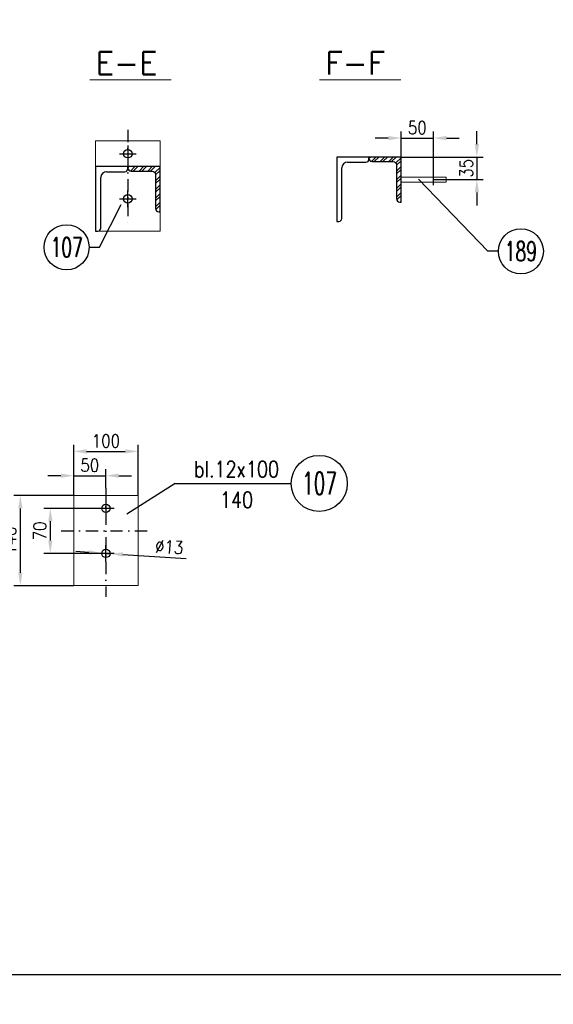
# Model space of a CAD drawing. Header units: millimetres. Extents: x -34919 to 306996, y -293018 to -145733.
# Tile 232 of 256: x 95109 to 95938, y -196130 to -194601. Entities that reach past the tile are written whole.
import ezdxf
from ezdxf.enums import TextEntityAlignment as Align

# ---------------------------------------------------------------- set-up
doc = ezdxf.new("R2010")
doc.units = ezdxf.units.MM
doc.header["$LTSCALE"] = 3
doc.linetypes.add('DASHDOT', pattern=[25.4, 12.7, -6.35, 0, -6.35])
for name, color, linetype in [('CIENKA', 4, 'Continuous'), ('K-wypełnienia', 8, 'Continuous'), ('poziome 1', 7, 'Continuous'), ('Prz', 5, 'Continuous'), ('slupki', 7, 'Continuous')]:
    doc.layers.add(name, color=color, linetype=linetype)
doc.layers.add('OPISY', color=2, linetype='Continuous', lineweight=13)
doc.layers.add('SIATKA', color=5, linetype='Continuous', lineweight=18)
doc.styles.add('NOVE3', font='romans.shx', dxfattribs={"width": 0.7})
doc.styles.add('R20', font='romans.shx', dxfattribs={"width": 0.85})
doc.styles.add('R50', font='romans.shx', dxfattribs={"width": 0.85, "height": 50})
doc.styles.add('ROMANS', font='romans.shx')
doc.styles.add('WYMIARY', font='ROMANS.shx', dxfattribs={"width": 0.75, "oblique": 15})
doc.dimstyles.new('Skala 1_10', dxfattribs={"dimscale": 10, "dimtxt": 2, "dimasz": 2, "dimexe": 1, "dimexo": 0, "dimtad": 1, "dimdec": 0, "dimdsep": 46, "dimtxsty": 'R20', "dimcen": 0, "dimclrd": 4, "dimclre": 4, "dimclrt": 3, "dimadec": 0, "dimazin": 0, "dimtfac": 1, "dimtdec": 0, "dimtix": 1, "dimtmove": 0, "dimatfit": 2, "dimfxl": 1, "dimtolj": 1, "dimtzin": 0, "dimarcsym": 0})
pattern_1 = [(45, (6195.862, -193359.923), (-6.7351921, 6.7351921), []), (45, (6200.352, -193359.923), (-6.7351921, 6.7351921), [])]
pattern_2 = [(45, (6570.255, -193345.048), (-6.7351921, 6.7351921), []), (45, (6574.745, -193345.048), (-6.7351921, 6.7351921), [])]

# ---------------------------------------------------------------- blocks, each defined once
blk = doc.blocks.new('*D1398')
at = {"layer": 'Defpoints', "color": 0, "transparency": 16777216}
for p in [(95109.8, -195339.9), (95192.7, -195339.9), (95192.7, -195479.9)]:
    blk.add_point(p, dxfattribs=at)
at = {"layer": 'SIATKA', "color": 4, "lineweight": -2, "transparency": 16777216}
for p, q in [((95192.7, -195339.9), (95099.8, -195339.9)), ((95109.8, -195459.9), (95109.8, -195359.9)), ((95192.7, -195479.9), (95099.8, -195479.9))]:
    blk.add_line(p, q, dxfattribs=at)
at = {"layer": 'SIATKA', "color": 4, "transparency": 16777216}
for points in [[(95106.5, -195359.9), (95113.1, -195359.9), (95109.8, -195339.9)], [(95106.5, -195459.9), (95113.1, -195459.9), (95109.8, -195479.9)]]:
    blk.add_solid(points, dxfattribs=at)
at = {"layer": 'SIATKA', "color": 3, "transparency": 16777216, "insert": (95093.5, -195409.9), "char_height": 20, "attachment_point": 5, "rotation": 90, "style": 'R20'}
blk.add_mtext('\\A1;140', dxfattribs=at)
blk = doc.blocks.new('*D1399')
at = {"layer": 'Defpoints', "color": 0, "transparency": 16777216}
for p in [(95292.7, -195271.5), (95192.7, -195339.9), (95292.7, -195339.9)]:
    blk.add_point(p, dxfattribs=at)
at = {"layer": 'SIATKA', "color": 4, "lineweight": -2, "transparency": 16777216}
for p, q in [((95192.7, -195339.9), (95192.7, -195261.5)), ((95212.7, -195271.5), (95272.7, -195271.5)), ((95292.7, -195339.9), (95292.7, -195261.5))]:
    blk.add_line(p, q, dxfattribs=at)
at = {"layer": 'SIATKA', "color": 4, "transparency": 16777216}
for points in [[(95212.7, -195268.1), (95212.7, -195274.8), (95192.7, -195271.5)], [(95272.7, -195268.1), (95272.7, -195274.8), (95292.7, -195271.5)]]:
    blk.add_solid(points, dxfattribs=at)
at = {"layer": 'SIATKA', "color": 3, "lineweight": 0, "transparency": 16777216, "insert": (95242.7, -195255.2), "char_height": 20, "attachment_point": 5, "style": 'R20'}
blk.add_mtext('\\A1;100', dxfattribs=at)
blk = doc.blocks.new('*D1400')
at = {"layer": 'Defpoints', "color": 0, "transparency": 16777216}
for p in [(95229.7, -195359.9), (95156.3, -195429.9), (95229.7, -195429.9)]:
    blk.add_point(p, dxfattribs=at)
at = {"layer": 'SIATKA', "color": 4, "lineweight": -2, "transparency": 16777216}
for p, q in [((95229.7, -195359.9), (95146.3, -195359.9)), ((95156.3, -195379.9), (95156.3, -195409.9)), ((95229.7, -195429.9), (95146.3, -195429.9))]:
    blk.add_line(p, q, dxfattribs=at)
at = {"layer": 'SIATKA', "color": 4, "transparency": 16777216}
for points in [[(95153, -195379.9), (95159.7, -195379.9), (95156.3, -195359.9)], [(95153, -195409.9), (95159.7, -195409.9), (95156.3, -195429.9)]]:
    blk.add_solid(points, dxfattribs=at)
at = {"layer": 'SIATKA', "color": 3, "transparency": 16777216, "insert": (95140.1, -195394.9), "char_height": 20, "attachment_point": 5, "rotation": 90, "style": 'R20'}
blk.add_mtext('\\A1;70', dxfattribs=at)
blk = doc.blocks.new('*D1401')
at = {"layer": 'Defpoints', "color": 0, "transparency": 16777216}
for p in [(95242.7, -195309.2), (95242.7, -195328.4), (95192.7, -195339.9)]:
    blk.add_point(p, dxfattribs=at)
at = {"layer": 'SIATKA', "color": 4, "lineweight": -2, "transparency": 16777216}
for p, q in [((95192.7, -195339.9), (95192.7, -195299.2)), ((95242.7, -195328.4), (95242.7, -195299.2)), ((95172.7, -195309.2), (95152.7, -195309.2)), ((95192.7, -195309.2), (95242.7, -195309.2)), ((95262.7, -195309.2), (95282.7, -195309.2))]:
    blk.add_line(p, q, dxfattribs=at)
at = {"layer": 'SIATKA', "color": 4, "transparency": 16777216}
for points in [[(95172.7, -195305.8), (95172.7, -195312.5), (95192.7, -195309.2)], [(95262.7, -195305.8), (95262.7, -195312.5), (95242.7, -195309.2)]]:
    blk.add_solid(points, dxfattribs=at)
at = {"layer": 'SIATKA', "color": 3, "transparency": 16777216, "insert": (95217.7, -195292.9), "char_height": 20, "attachment_point": 5, "style": 'R20'}
blk.add_mtext('\\A1;50', dxfattribs=at)
blk = doc.blocks.new('*D1402')
at = {"layer": 'Defpoints', "color": 0, "transparency": 16777216}
for p in [(95236.2, -195429.5), (95249.1, -195430.3)]:
    blk.add_point(p, dxfattribs=at)
at = {"layer": 'SIATKA', "color": 4, "lineweight": -2, "transparency": 16777216}
for p, q in [((95216.2, -195428.2), (95196.2, -195427)), ((95236.2, -195429.5), (95249.1, -195430.3)), ((95269.1, -195431.5), (95367.6, -195437.6))]:
    blk.add_line(p, q, dxfattribs=at)
at = {"layer": 'SIATKA', "color": 4, "transparency": 16777216}
for points in [[(95216.4, -195424.9), (95216, -195431.6), (95236.2, -195429.5)], [(95269.3, -195428.2), (95268.9, -195434.8), (95249.1, -195430.3)]]:
    blk.add_solid(points, dxfattribs=at)
at = {"layer": 'SIATKA', "color": 3, "transparency": 16777216, "insert": (95341, -195419.7), "char_height": 20, "attachment_point": 5, "rotation": 356.4557, "style": 'R20'}
blk.add_mtext('\\A1;∅13', dxfattribs=at)
blk = doc.blocks.new('A$C0ED537D3')
at = {"layer": 'poziome 1', "color": 2, "extrusion": (0, 1, 0)}
blk.add_lwpolyline([(0, 0), (-50, 0)], dxfattribs=at)
at = {"layer": 'poziome 1', "color": 2, "extrusion": (-1, 0, 0)}
blk.add_lwpolyline([(3.5, 0), (0, 0)], dxfattribs=at)
for points, elevation in [([(0, 0), (100, 0)], -50), ([(95.5, 0), (17, 0)], -42)]:
    blk.add_lwpolyline(points, dxfattribs=dict(at, elevation=elevation))
at = {"layer": 'poziome 1', "color": 2, "extrusion": (0, 1, 0)}
for points, elevation in [([(-33, 0), (-4.5, 0)], -8), ([(-50, 0), (-46.5, 0)], -100)]:
    blk.add_lwpolyline(points, dxfattribs=dict(at, elevation=elevation))
at = {"layer": 'poziome 1', "color": 2, "extrusion": (0, 0, -1)}
for centre, radius, start, end in [((-4.5, -3.5), 4.5, 270, 0), ((-33, -17), 9, 90, 180), ((-46.5, -95.5), 4.5, 270, 0)]:
    blk.add_arc(centre, radius, start, end, dxfattribs=at)
blk = doc.blocks.new('*D1990')
at = {"layer": 'Defpoints', "color": 0, "transparency": 16777216}
for p in [(95751.6, -194785.2), (95701.2, -194814.6), (95751.6, -194858.4, 0)]:
    blk.add_point(p, dxfattribs=at)
at = {"layer": 'SIATKA', "color": 4, "lineweight": -2, "transparency": 16777216}
for p, q in [((95681.2, -194785.2), (95661.2, -194785.2)), ((95701.2, -194814.6), (95701.2, -194775.2)), ((95701.2, -194785.2), (95751.6, -194785.2)), ((95751.6, -194858.4), (95751.6, -194775.2)), ((95771.6, -194785.2), (95791.6, -194785.2))]:
    blk.add_line(p, q, dxfattribs=at)
at = {"layer": 'SIATKA', "color": 4, "transparency": 16777216}
for points in [[(95681.2, -194781.9), (95681.2, -194788.5), (95701.2, -194785.2)], [(95771.6, -194781.9), (95771.6, -194788.5), (95751.6, -194785.2)]]:
    blk.add_solid(points, dxfattribs=at)
at = {"layer": 'SIATKA', "color": 3, "transparency": 16777216, "insert": (95726.4, -194769), "char_height": 20, "attachment_point": 5, "style": 'R20'}
blk.add_mtext('\\A1;50', dxfattribs=at)
blk = doc.blocks.new('*D1991')
at = {"layer": 'Defpoints', "color": 0, "transparency": 16777216}
for p in [(95701.2, -194814.6), (95751.6, -194849.6, 0), (95818.9, -194849.6)]:
    blk.add_point(p, dxfattribs=at)
at = {"layer": 'SIATKA', "color": 4, "lineweight": -2, "transparency": 16777216}
for p, q in [((95818.9, -194794.6), (95818.9, -194774.6)), ((95701.2, -194814.6), (95828.9, -194814.6)), ((95818.9, -194814.6), (95818.9, -194849.6)), ((95751.6, -194849.6), (95828.9, -194849.6)), ((95818.9, -194869.6), (95818.9, -194889.6))]:
    blk.add_line(p, q, dxfattribs=at)
at = {"layer": 'SIATKA', "color": 4, "transparency": 16777216}
for points in [[(95815.6, -194794.6), (95822.3, -194794.6), (95818.9, -194814.6)], [(95815.6, -194869.6), (95822.3, -194869.6), (95818.9, -194849.6)]]:
    blk.add_solid(points, dxfattribs=at)
at = {"layer": 'SIATKA', "color": 3, "transparency": 16777216, "insert": (95802.7, -194832.1), "char_height": 20, "attachment_point": 5, "rotation": 90, "style": 'R20'}
blk.add_mtext('\\A1;35', dxfattribs=at)

msp = doc.modelspace()

# ---------------------------------------------------------------- hatches: boundary and pattern name
at = {"layer": 'slupki'}
h = msp.add_hatch(dxfattribs=at)
h.set_pattern_fill('ANSI32', angle=360)
h.set_pattern_definition(pattern_2)
edge = h.paths.add_edge_path()
edge.add_line((95651.163, -194814.603), (95601.163, -194814.603))
edge = h.paths.add_edge_path()
edge.add_line((95618.163, -194822.603), (95646.663, -194822.603))
edge = h.paths.add_edge_path()
edge.add_line((95609.163, -194910.103), (95609.163, -194831.603))
edge = h.paths.add_edge_path()
edge.add_line((95601.163, -194814.603), (95601.163, -194914.603))
edge = h.paths.add_edge_path()
edge.add_ellipse((95618.163, -194831.603), major_axis=(0, 9), ratio=1, start_angle=360, end_angle=450, ccw=False)
edge = h.paths.add_edge_path()
edge.add_ellipse((95604.663, -194910.103), major_axis=(0, 4.5), ratio=1, start_angle=180, end_angle=270, ccw=False)
edge = h.paths.add_edge_path()
edge.add_line((95601.163, -194914.603), (95604.663, -194914.603))
edge = h.paths.add_edge_path()
edge.add_ellipse((95646.663, -194818.103), major_axis=(0, 4.5), ratio=1, start_angle=180, end_angle=270, ccw=False)
edge = h.paths.add_edge_path()
edge.add_line((95651.163, -194818.103), (95651.163, -194814.603))
h = msp.add_hatch(dxfattribs=at)
h.set_pattern_fill('ANSI32', angle=360)
h.set_pattern_definition(pattern_2)
h.paths.add_polyline_path([(95651.536, -194814.603, 0.53206336), (95656.252, -194821.603), (95689.074, -194821.603, -0.41421356), (95694.163, -194826.692), (95694.163, -194879.515, 0.53206336), (95701.163, -194884.231), (95701.163, -194814.603)])
h = msp.add_hatch(dxfattribs=at)
h.set_pattern_fill('ANSI32', angle=360)
h.set_pattern_definition(pattern_1)
edge = h.paths.add_edge_path()
edge.add_line((95276.77, -194829.478), (95226.77, -194829.478))
edge = h.paths.add_edge_path()
edge.add_line((95243.77, -194837.478), (95272.27, -194837.478))
edge = h.paths.add_edge_path()
edge.add_line((95234.77, -194924.978), (95234.77, -194846.478))
edge = h.paths.add_edge_path()
edge.add_line((95226.77, -194829.478), (95226.77, -194929.478))
edge = h.paths.add_edge_path()
edge.add_ellipse((95243.77, -194846.478), major_axis=(0, 9), ratio=1, start_angle=360, end_angle=450, ccw=False)
edge = h.paths.add_edge_path()
edge.add_ellipse((95230.27, -194924.978), major_axis=(0, 4.5), ratio=1, start_angle=180, end_angle=270, ccw=False)
edge = h.paths.add_edge_path()
edge.add_line((95226.77, -194929.478), (95230.27, -194929.478))
edge = h.paths.add_edge_path()
edge.add_ellipse((95272.27, -194832.978), major_axis=(0, 4.5), ratio=1, start_angle=180, end_angle=270, ccw=False)
edge = h.paths.add_edge_path()
edge.add_line((95276.77, -194832.978), (95276.77, -194829.478))
h = msp.add_hatch(dxfattribs=at)
h.set_pattern_fill('ANSI32', angle=360)
h.set_pattern_definition(pattern_1)
h.paths.add_polyline_path([(95276.77, -194829.478), (95276.77, -194831.39, 0.41421356), (95281.858, -194836.478), (95314.681, -194836.478, -0.41421356), (95319.77, -194841.567), (95319.77, -194894.39, 0.41421356), (95324.858, -194899.478), (95326.77, -194899.478), (95326.77, -194829.478)])

# ---------------------------------------------------------------- linework, layer by layer
at = {"color": 4}
msp.add_line((95350.373, -195321.26, 0), (95530.49, -195321.26, 0), dxfattribs=at)
at = {"color": 6}
for centre in [(95276.77, -194809.478, 0), (95276.77, -194879.478, 0), (95242.658, -195359.879, 0), (95242.658, -195429.879, 0)]:
    msp.add_circle(centre, 6.5, dxfattribs=at)
at = {"color": 4}
for centre in [(95181.617, -194954.649, 0), (95887.296, -194960.937, 0)]:
    msp.add_circle(centre, 35, dxfattribs=at)
at = {"layer": 'CIENKA', "linetype": 'Continuous'}
for p, q in [((95216.617, -194954.649, 0), (95232.843, -194954.649, 0)), ((95852.296, -194960.937, 0), (95836.07, -194960.937, 0)), ((95350.373, -195321.26, 0), (95275.414, -195368.923, 0))]:
    msp.add_line(p, q, dxfattribs=at)
at = {"layer": 'CIENKA', "linetype": 'Continuous', "elevation": 0, "flags": 128}
for points in [[(95836.07, -194960.937), (95728.508, -194848.716)], [(95232.843, -194954.649), (95266.221, -194888.353)]]:
    msp.add_lwpolyline(points, dxfattribs=at)
at = {"layer": 'K-wypełnienia', "color": 1, "linetype": 'Continuous'}
msp.add_circle((95574.056, -195321.26, 0), 43.566, dxfattribs=at)
at = {"layer": 'OPISY', "color": 1, "elevation": 0, "flags": 128}
for points in [[(95344.156, -194694.887), (95217.926, -194694.887)], [(95700.808, -194694.887), (95574.579, -194694.887)]]:
    msp.add_lwpolyline(points, dxfattribs=at)
at = {"layer": 'poziome 1', "color": 2, "elevation": 0}
for points in [[(95701.163, -194814.603), (95651.163, -194814.603), (95651.163, -194816.515, 0.41421356), (95656.252, -194821.603), (95689.074, -194821.603, -0.41421356), (95694.163, -194826.692), (95694.163, -194879.515, 0.41421356), (95699.252, -194884.603), (95701.163, -194884.603)], [(95326.77, -194829.478), (95276.77, -194829.478), (95276.77, -194831.39, 0.41421356), (95281.858, -194836.478), (95314.681, -194836.478, -0.41421356), (95319.77, -194841.567), (95319.77, -194894.39, 0.41421356), (95324.858, -194899.478), (95326.77, -194899.478)]]:
    msp.add_lwpolyline(points, format="xyb", close=True, dxfattribs=at)
at = {"layer": 'Prz', "elevation": 0}
msp.add_lwpolyline([(92993.087, -196083.303), (97093.087, -196083.303), (97093.087, -193183.303), (92993.087, -193183.303)], close=True, dxfattribs=at)
at = {"layer": 'SIATKA', "color": 3}
msp.add_line((95751.619, -194841.603, 0), (95751.619, -194857.603, 0), dxfattribs=at)
at = {"layer": 'SIATKA', "color": 6, "elevation": 0}
for points in [[(95326.77, -194929.478), (95326.77, -194789.478), (95226.77, -194789.478), (95226.77, -194929.478), (95326.77, -194929.478)], [(95192.658, -195479.879), (95192.658, -195339.879), (95292.658, -195339.879), (95292.658, -195479.879), (95192.658, -195479.879)]]:
    msp.add_lwpolyline(points, dxfattribs=at)
msp.add_lwpolyline([(95701.163, -194853.603), (95771.163, -194853.603), (95771.163, -194845.603), (95701.163, -194845.603)], close=True, dxfattribs=at)
at = {"layer": 'slupki', "color": 4, "linetype": 'DASHDOT', "ltscale": 0.5, "elevation": 0}
for points in [[(95276.77, -194772.573), (95276.77, -194917.05)], [(95242.658, -195328.373), (95242.658, -195497.296)], [(95173.196, -195394.879), (95312.119, -195394.879)]]:
    msp.add_lwpolyline(points, dxfattribs=at)
at = {"layer": 'slupki', "color": 4, "linetype": 'DASHDOT', "elevation": 0, "flags": 128}
for points in [[(95276.77, -194796.478), (95276.77, -194822.478)], [(95263.77, -194809.478), (95289.77, -194809.478)], [(95276.77, -194892.478), (95276.77, -194866.478)], [(95263.77, -194879.478), (95289.77, -194879.478)], [(95242.658, -195346.879), (95242.658, -195372.879)], [(95255.658, -195359.879), (95229.658, -195359.879)], [(95242.658, -195442.879), (95242.658, -195416.879)], [(95255.658, -195429.879), (95229.658, -195429.879)]]:
    msp.add_lwpolyline(points, dxfattribs=at)

# ---------------------------------------------------------------- block references
at = {"layer": 'SIATKA', "color": 3, "xscale": -1}
for p in [(95651.163, -194814.603, 0), (95276.77, -194829.478, 0)]:
    msp.add_blockref('A$C0ED537D3', p, dxfattribs=at)

# ---------------------------------------------------------------- texts
at = {"color": 3, "style": 'WYMIARY', "width": 0.65}
for s, p in [('107', (95181.617, -194954.649, 0)), ('189', (95887.296, -194960.937, 0))]:
    msp.add_text(s, height=30, dxfattribs=at).set_placement(p, align=Align.MIDDLE)
at = {"color": 20, "insert": (33837.901, -182331.101), "char_height": 300, "width": 16331.01415, "attachment_point": 1, "style": 'NOVE3'}
msp.add_mtext('{\\C1;Wytyczne montażowe\\P\\H0.83333x;\\C3;Podczas montażu należy bezwzględnie przestrzegać dopuszczalnych tolerancji z uwagi na ścisłe dopasowanie elementów amortyzujących ugięcia dźwigarów przekrycia auli.\\P\\H1.2x;\\C1;\\PZabezpieczenia antykorozyjne.\\C256;\\P\\H0.83333x;\\C3;Wszystkie elementy stalowe konstrukcji należy poddać ocynkowaniu ogniowemu.\\PKonstrukcje przeznaczone do cynkowania ogniowego powinny odpowiadać następującym warunkom:\\P\\pl900;^I1. Spoiny powinny być wykonane metodą półautomatyczną w osłonie gazów ochronnych. Nie zaleca się spawania elektrodą otuloną, ze względu na złą jakość powłoki cynkowej na spoinach.\\P^I2. Powierzchnia konstrukcji powinna być wolna od: zawalcowań, zgorzelin, odprysków po spawaniu, ostrych krawędzi, zanieczyszczeń farbami, olejami, emulsjami oraz innymi materiałami stosowanymi przy trasowaniu, znakowaniu, spawaniu, wierceniu itp. W przypadku spawania elektrodą należy dokładnie usunąć otulinę spawalniczą w celu zminimalizowania wad powłoki. Po ocynkowaniu uwydatnią się wady jakości powierzchni stali np. zawalcowania, rysy traserskie, zeszlifowania, pory, odpryski spawalnicze, wadliwe spoiny.\\P^I3. Elementy konstrukcyjne powinny posiadać odpowiednie otwory technologiczne do odpowietrzenia, swobodnego przepływu cynku zewnątrz i wewnątrz elementu oraz do podwieszenia (mogą być przyspawane uchwyty z blachy z otworami).\\P^I4. W przypadku powierzchni spawanych na zakładkę, spoina powinna być szczelna ze wszystkich stron (spawana na około), a nakładki szczelnie przylegać do konstrukcji. Przekroje skrzynkowe oraz powierzchnie nakładające się mogą powodować uszkodzenie konstrukcji - pękanie spoin.\\P^I5. Każdy element konstrukcyjny powinien składać się z jednego gatunku stali.\\P^I6. Konstrukcje nie powinny posiadać małych szczelin lub wnęk. Spoiny powinny być szczelne i zamknięte wokół elementu, ponieważ w przeciwnym przypadku mogą po cynkowaniu wylewać się z nich resztki topnika i kwasu pogarszając jakość powłoki (tzw. "krwawe wycieki").\\P^I7. Naddatek wymiarowy dla otworów pod śruby powinien wynosić 1 - 2 mm.\\PTermiczne oddziaływanie kąpieli cynkowej uwalnia w elementach naprężenia wewnętrzne, co może powodować odkształcenia. Szczególnie uwidacznia się to w elementach spawanych. Dotyczy to także dwuteowników spawanych, których odkształcenia po cynkowaniu mogą przekroczyć dopuszczalne normy, oraz nie usztywnionych arkuszy blach i otwartych kształtowników giętych.\\P\\C256;\\P\\pl0;\\H1.2x;\\C1;Malowanie konstrukcji.\\P\\H0.83333x;\\C3;Wszystkie elementy stalowe konstrukcji należy pomalować proszkowo na kolor RAL 9011}', dxfattribs=at)
at = {"layer": 'OPISY', "color": 1, "style": 'ROMANS'}
for s, p in [('E-E', (95226.884, -194686.432, 0)), ('F-F', (95583.537, -194686.432, 0))]:
    msp.add_text(s, height=35, dxfattribs=at).set_placement(p)
at = {"layer": 'OPISY', "style": 'R50', "width": 0.8}
for s, p in [('bl.12x100', (95445.645, -195299.047, 0)), ('140', (95445.645, -195346.649, 0))]:
    msp.add_text(s, height=25, dxfattribs=at).set_placement(p, align=Align.MIDDLE)
at = {"layer": 'OPISY', "color": 2, "style": 'R50', "width": 0.6}
msp.add_text('107', height=35, dxfattribs=at).set_placement((95574.449, -195321.052, 0), align=Align.MIDDLE)

# ---------------------------------------------------------------- dimensions: what is measured, and where the dimension line sits
at = {"layer": 'SIATKA', "color": 3}
for base, p1, p2, picture, middle in [((95751.619, -194785.204, 0), (95701.163, -194814.603, 0), (95751.619, -194858.411, 0), '*D1990', (95726.391, -194768.954, 0)), ((95242.658, -195309.161, 0), (95192.658, -195339.879, 0), (95242.658, -195328.373, 0), '*D1401', (95217.658, -195292.911, 0))]:
    dim = msp.add_linear_dim(base=base, p1=p1, p2=p2, dimstyle='Skala 1_10', dxfattribs=at)
    dim.commit()
    dim.dimension.update_dxf_attribs({"geometry": picture, "text_midpoint": middle})
for base, p1, p2, picture, middle in [((95818.948, -194849.603, 0), (95701.163, -194814.603, 0), (95751.619, -194849.603, 0), '*D1991', (95802.698, -194832.103, 0)), ((95109.791, -195339.879, 0), (95192.658, -195479.879, 0), (95192.658, -195339.879, 0), '*D1398', (95093.541, -195409.879, 0)), ((95156.331, -195429.879, 0), (95229.658, -195359.879, 0), (95229.658, -195429.879, 0), '*D1400', (95140.081, -195394.879, 0))]:
    dim = msp.add_linear_dim(base=base, p1=p1, p2=p2, angle=90, dimstyle='Skala 1_10', dxfattribs=at)
    dim.commit()
    dim.dimension.update_dxf_attribs({"geometry": picture, "text_midpoint": middle})
at = {"layer": 'SIATKA', "color": 3, "lineweight": 0}
dim = msp.add_linear_dim(base=(95292.658, -195271.481, 0), p1=(95192.658, -195339.879, 0), p2=(95292.658, -195339.879, 0), dimstyle='Skala 1_10', dxfattribs=at)
dim.commit()
dim.dimension.update_dxf_attribs({"geometry": '*D1399', "text_midpoint": (95242.658, -195255.231, 0)})
at = {"layer": 'SIATKA', "color": 3}
dim = msp.add_diameter_dim_2p(p1=(95236.17, -195429.477, 0), p2=(95249.145, -195430.28, 0), dimstyle='Skala 1_10', dxfattribs=at)
dim.commit()
dim.dimension.update_dxf_attribs({"geometry": '*D1402', "text_midpoint": (95339.968, -195435.906, 0), "dimtype": 163})

doc.saveas('drawing.dxf')
